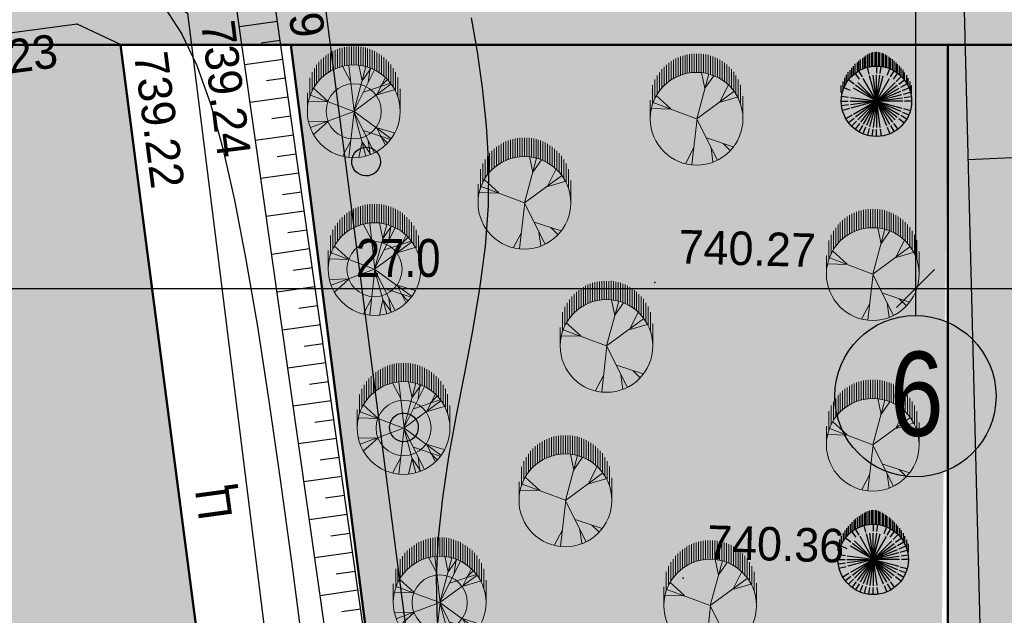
# Model space of a CAD drawing. Header units: millimetres. Extents: x -257011 to 237647566, y 2784933 to 6706507.
# Tile 188 of 256: x 9583565 to 9609269, y 5247105 to 5262649. Entities that reach past the tile are written whole.
import ezdxf

# ---------------------------------------------------------------- set-up
doc = ezdxf.new("R2010")
doc.units = ezdxf.units.MM
doc.header["$LTSCALE"] = 1000
doc.header["$PDMODE"] = 32
doc.header["$PDSIZE"] = 0.3
for name, pattern in [('Д_ТРОТ_ТРУБА', [3, 1.5, -1.5]), ('ДОРОГИ_СТРОЯЩ', [9, 8, -1]), ('Контура низ откосов  Штриховая 0.1-0.5 - - - - - - -', [0.6, 0.1, -0.5]), ('ОТКОС_НИЗ', [1.2, 0.2, -1])]:
    doc.linetypes.add(name, pattern=pattern)
for name, color, linetype in [('(004) Точки рельефа', 7, 'Continuous'), ('(014) Водопровод', 5, 'ИК_Водопровод -------в--------'), ('(025) Дорога', 7, 'Continuous'), ('(031) Горизонтали', 42, 'Continuous'), ('(035) Откосы', 7, 'Continuous'), ('(038) Деревья', 7, 'Continuous'), ('TREE', 74, 'Continuous')]:
    doc.layers.add(name, color=color, linetype=linetype)
for name, color, linetype, lineweight in [('(032) Горизонтали утолщенные', 32, 'Continuous', 30), ('.', 7, 'Continuous', 15), ('Та', 250, 'Continuous', 25), ('Ф А С А Д', 250, 'Continuous', 15)]:
    doc.layers.add(name, color=color, linetype=linetype, lineweight=lineweight)
doc.styles.add('ATTR', font='romans.shx', dxfattribs={"width": 0.8, "height": 0.470416})
doc.styles.add('BM-431', font='txt')
doc.styles.add('D-431', font='txt', dxfattribs={"width": 2})
doc.styles.get("Standard").update_dxf_attribs({"font": 'ARIALN.TTF'})
doc.linetypes.add('KANALIS_K', pattern='A,1,["<",Standard,S=1.8,R=0,X=-0.9,Y=-0.9],3,-1,["К",Standard,S=1.8,R=0,X=-0.9,Y=-0.9],-1,10', length=16)
doc.linetypes.add('ИК_Водопровод -------в--------', pattern='A,9,-0.6,["В",Standard,S=1.2,R=0,X=0,Y=-0.6],-1.2', length=10.8)
doc.dimstyles.new('ISO-25_WS', dxfattribs={"dimscale": 141.414141, "dimtxt": 7, "dimasz": 7, "dimexe": 5, "dimexo": 20, "dimgap": 2, "dimtad": 1, "dimdec": 0, "dimdsep": 46, "dimtxsty": 'Standard', "dimblk": 'OBLIQUE', "dimcen": 2.5, "dimdle": 5, "dimclrd": 5, "dimclre": 5, "dimclrt": 5, "dimadec": 0, "dimazin": 0, "dimtfac": 1, "dimtdec": 0, "dimtmove": 0, "dimatfit": 3, "dimldrblk": 'OBLIQUE', "dimfxl": 0, "dimtolj": 1, "dimtzin": 0, "dimlwd": 30, "dimlwe": 30, "dimarcsym": 0})
pattern_1 = [(95, (-678705.02, -429468.37), (-275.171012, 230.8958947), [127, -381]), (185, (-678647.3, -429399.58), (-230.8958947, -275.171012), [127, -381])]

# ---------------------------------------------------------------- blocks, each defined once
blk = doc.blocks.new('d')
at = {"layer": '(038) Деревья', "color": 30}
blk.add_ellipse((0, 0), major_axis=(0.265, 0.265), ratio=1, start_param=5.497787, end_param=11.780972, dxfattribs=at)
blk = doc.blocks.new('kjvklglhl')
at = {"layer": '(004) Точки рельефа'}
for p in [(307.912, 503.399), (309.058, 502.896), (323.174, 497.081), (324.134, 489.394)]:
    blk.add_point(p, dxfattribs=at)
at = {"layer": '(014) Водопровод', "ltscale": 0.5, "flags": 128}
blk.add_lwpolyline([(325.711, 440.112), (326.312, 440.162), (325.744, 440.975), (323.361, 447.342), (313.499, 509.603), (261.079, 502.552), (256.511, 532.162)], dxfattribs=at)
at = {"layer": '(025) Дорога', "linetype": 'Д_ТРОТ_ТРУБА', "flags": 128}
blk.add_lwpolyline([(269.368, 515.247), (270.684, 506.001), (279.473, 507.345), (281.553, 506.423), (308.542, 510.883), (312.531, 513.649), (318.524, 513.838), (330.524, 514.19), (333.406, 460.634), (331.811, 454.811, 1.56758), (332.906, 443.73, 0.509364), (333.962, 453.359), (336.672, 456.912), (338.021, 457.657), (347.714, 458.292), (347.773, 448.108), (343.552, 448.203), (343.703, 435.09)], format="xyb", dxfattribs=at)
for points in [[(323.251, 418.267), (300.714, 414.809), (283.138, 412.485), (281.122, 413.564), (275.085, 449.451), (270.84, 474.617), (267.554, 498.57), (282.371, 501.061), (308.67, 505.056), (310.788, 503.765), (314.781, 477.717), (318.108, 454.899), (323.251, 418.267)], [(321.731, 420.742), (316.881, 452.353), (313.048, 477.771), (309.058, 502.896), (307.912, 503.399), (283.734, 499.451), (269.193, 497.303), (272.561, 474.353), (276.62, 450.413), (282.198, 415.2), (283.437, 414.157), (320.719, 419.528), (321.731, 420.742)]]:
    blk.add_lwpolyline(points, dxfattribs=at)
at = {"layer": '(025) Дорога', "linetype": 'Контура низ откосов  Штриховая 0.1-0.5 - - - - - - -'}
blk.add_lwpolyline([(334.286, 500.732), (331.26, 500.509)], dxfattribs=at)
at = {"layer": '(031) Горизонтали', "flags": 128}
blk.add_lwpolyline([(305.689, 505.527), (306.696, 505.498), (307.581, 505.387), (308.358, 505.183), (309.04, 504.877), (309.64, 504.458), (310.169, 503.914), (310.64, 503.235), (311.062, 502.407), (311.447, 501.42), (311.806, 500.262), (312.15, 498.92), (312.491, 497.383), (312.838, 495.643), (313.193, 493.713), (313.557, 491.606), (313.93, 489.34), (314.314, 486.931)], dxfattribs=at)
at = {"layer": '(032) Горизонтали утолщенные'}
blk.add_lwpolyline([(318.19, 503.854), (318.368, 502.969), (318.531, 502.032), (318.663, 501.05), (318.749, 500.028), (318.771, 498.974), (318.719, 497.894), (318.607, 496.797), (318.452, 495.689), (318.274, 494.579), (318.092, 493.474), (317.924, 492.383), (317.79, 491.313), (317.707, 490.272), (317.69, 489.266), (317.729, 488.292), (317.812, 487.346)], dxfattribs=at)
at = {"layer": '(035) Откосы'}
for p, q in [((312.149, 503.458), (313.135, 503.626)), ((312.726, 503.049), (313.219, 503.133)), ((312.317, 502.472), (313.303, 502.64)), ((312.894, 502.064), (313.387, 502.148)), ((312.485, 501.487), (313.471, 501.655)), ((313.062, 501.078), (313.555, 501.162)), ((312.654, 500.501), (313.639, 500.67)), ((313.23, 500.093), (313.723, 500.177)), ((312.822, 499.516), (313.807, 499.684)), ((313.398, 499.107), (313.891, 499.191)), ((312.99, 498.531), (313.975, 498.699)), ((313.566, 498.122), (314.059, 498.206)), ((313.158, 497.545), (314.143, 497.713)), ((313.734, 497.136), (314.227, 497.22)), ((313.326, 496.56), (314.311, 496.728)), ((313.903, 496.151), (314.395, 496.235)), ((313.494, 495.574), (314.479, 495.742)), ((314.071, 495.165), (314.563, 495.249)), ((313.662, 494.589), (314.647, 494.757)), ((314.239, 494.18), (314.731, 494.264)), ((313.83, 493.603), (314.815, 493.771)), ((314.407, 493.194), (314.899, 493.278)), ((313.998, 492.618), (314.983, 492.786)), ((314.575, 492.209), (315.067, 492.293)), ((314.166, 491.632), (315.152, 491.8)), ((314.743, 491.223), (315.236, 491.308)), ((314.334, 490.647), (315.32, 490.815)), ((314.911, 490.238), (315.404, 490.322)), ((314.502, 489.661), (315.488, 489.829)), ((315.079, 489.253), (315.572, 489.337)), ((314.67, 488.676), (315.656, 488.844)), ((315.247, 488.267), (315.74, 488.351))]:
    blk.add_line(p, q, dxfattribs=at)
blk.add_lwpolyline([(319.844, 457.028), (320.125, 457.17), (320.377, 457.458), (320.534, 458.04), (317.903, 475.66), (312.574, 506.915), (312.192, 507.383), (311.596, 507.687), (310.502, 508.023), (284.392, 504.328), (278.337, 503.244), (265.243, 500.775), (264.939, 500.462), (264.803, 499.989), (265.706, 495.765), (268.865, 477.481), (274.213, 445.131)], dxfattribs=at)
at = {"layer": '(035) Откосы', "linetype": 'ОТКОС_НИЗ'}
blk.add_lwpolyline([(319.844, 457.028), (319.619, 457.386), (319.514, 458.099), (316.916, 475.502), (311.633, 506.487), (311.551, 506.587), (311.219, 506.757), (310.421, 507.002), (284.551, 503.341), (278.518, 502.26), (265.85, 499.872), (266.688, 495.955), (269.851, 477.647), (275.2, 445.294), (281.12, 409.861), (281.136, 409.822), (281.351, 409.621), (310.666, 409.479), (317.618, 409.281), (323.511, 408.859), (324.497, 408.587)], dxfattribs=at)
at = {"layer": '(038) Деревья', "color": 30, "linetype": 'Continuous'}
for p in [(315.553, 500.026), (316.737, 493.12)]:
    blk.add_blockref('d', p, dxfattribs=at)
at = {"layer": '(004) Точки рельефа', "style": 'D-431'}
for s, rotation, p in [('739.79', 279.6758, (312.933, 506.684)), ('739.24', 278.7146, (311.143, 503.528)), ('739.23', 9.275, (303.947, 501.692)), ('739.22', 279.0241, (309.414, 502.662))]:
    blk.add_text(s, height=0.875, rotation=rotation, dxfattribs=at).set_placement(p)
for s, p in [('740.27', (323.774, 497.601)), ('740.36', (324.734, 489.914))]:
    blk.add_text(s, height=0.875, dxfattribs=at).set_placement(p)
at = {"layer": '(025) Дорога', "linetype": 'ДОРОГИ_СТРОЯЩ', "style": 'BM-431'}
blk.add_text('Ц', height=0.875, rotation=99.3824, dxfattribs=at).set_placement((312.327, 490.647))
blk = doc.blocks.new('dhdyfh')
at = {"layer": 'TREE', "color": 92, "lineweight": 20}
for p, q in [((10254035, 5666629), (10254035, 5666140)), ((10254096, 5666652), (10254096, 5666163)), ((10254156, 5666184), (10254156, 5666675)), ((10254217, 5666691), (10254217, 5666204)), ((10254277, 5666217), (10254277, 5666705)), ((10254338, 5666714), (10254338, 5666227)), ((10254398, 5666235), (10254398, 5666724)), ((10254459, 5666724), (10254459, 5666238)), ((10254519, 5666243), (10254519, 5666724)), ((10254580, 5666724), (10254580, 5666240)), ((10254640, 5666233), (10254640, 5666724)), ((10254701, 5666717), (10254701, 5666227)), ((10254761, 5666215), (10254761, 5666706)), ((10254822, 5666693), (10254822, 5666199)), ((10254882, 5666186), (10254882, 5666674)), ((10254943, 5666652), (10254943, 5666166)), ((10255003, 5666140), (10255003, 5666629)), ((10253672, 5665895), (10253672, 5666384)), ((10253733, 5665949), (10253733, 5666439)), ((10253793, 5665998), (10253793, 5666487)), ((10253854, 5666529), (10253854, 5666039)), ((10253914, 5666083), (10253914, 5666567)), ((10253975, 5666109), (10253975, 5666601)), ((10255064, 5666601), (10255064, 5666114)), ((10255125, 5666081), (10255125, 5666565)), ((10255185, 5666529), (10255185, 5666042)), ((10255246, 5665998), (10255246, 5666487)), ((10255306, 5666441), (10255306, 5665949)), ((10255367, 5665893), (10255367, 5666384)), ((10253491, 5665666), (10253491, 5666158)), ((10253551, 5665761), (10253551, 5666240)), ((10253612, 5665831), (10253612, 5666323)), ((10254443, 5665800), (10254236, 5666193)), ((10254532, 5665031), (10254393, 5666223)), ((10254522, 5665028), (10254837, 5666198)), ((10254739, 5665821), (10254650, 5666236)), ((10254739, 5665828), (10254966, 5666152)), ((10254897, 5665793), (10254946, 5666154)), ((10255427, 5666323), (10255427, 5665828)), ((10255488, 5665756), (10255488, 5666256)), ((10255548, 5666158), (10255548, 5665664)), ((10253370, 5665419), (10253370, 5665908)), ((10253430, 5665555), (10253430, 5666052)), ((10254522, 5665031), (10255054, 5666100)), ((10255123, 5665467), (10255340, 5665898)), ((10255212, 5665677), (10255390, 5665854)), ((10255609, 5665574), (10255609, 5666055)), ((10255669, 5665911), (10255669, 5665409)), ((10253851, 5665290), (10253466, 5665636)), ((10254522, 5665028), (10255488, 5665736)), ((10254778, 5665531), (10255478, 5665762)), ((10255730, 5665030), (10255730, 5665615)), ((10253309, 5665030), (10253309, 5665514)), ((10254519, 5665030), (10253387, 5665451)), ((10255133, 5665459), (10255577, 5665590)), ((10253851, 5665282), (10253348, 5665297))]:
    blk.add_line(p, q, dxfattribs=at)
at = {"layer": 'TREE', "color": 30, "lineweight": 20, "true_color": 0xf8991e}
for p, q in [((10254519, 5665030), (10253387, 5664608)), ((10254532, 5665028), (10254393, 5663836)), ((10254522, 5665031), (10254837, 5663861)), ((10254522, 5665031), (10255488, 5664323)), ((10254522, 5665028), (10255054, 5663959)), ((10253851, 5664777), (10253348, 5664762)), ((10253851, 5664769), (10253466, 5664423)), ((10255123, 5664592), (10255340, 5664161)), ((10255133, 5664600), (10255577, 5664469)), ((10254778, 5664528), (10255478, 5664297)), ((10255212, 5664382), (10255390, 5664205)), ((10254443, 5664259), (10254236, 5663866)), ((10254739, 5664238), (10254650, 5663823)), ((10254739, 5664231), (10254966, 5663908)), ((10254897, 5664266), (10254946, 5663905))]:
    blk.add_line(p, q, dxfattribs=at)
blk.add_circle((10254519, 5665030), 1210, dxfattribs=at)
at = {"layer": 'TREE', "color": 92, "lineweight": 20}
blk.add_circle((10254519, 5665030), 720, dxfattribs=at)
at = {"layer": 'TREE', "color": 30, "lineweight": 20, "true_color": 0xf8991e, "style": 'ATTR', "width": 0.8, "flags": 9}
for p in [(10254522, 5665031), (10254522, 5665028)]:
    blk.add_attdef('ESTCODE', p, '', height=14.1, rotation=90, dxfattribs=at)
blk = doc.blocks.new('17')
at = {"layer": 'TREE', "color": 68, "lineweight": 20, "true_color": 0x306100}
for p, q in [((16375547, 10777897), (16376284, 10777897)), ((16375547, 10776055), (16376189, 10777778)), ((16375932, 10777072), (16375955, 10777838)), ((16376140, 10777805), (16376884, 10777805)), ((16376347, 10777713), (16377104, 10777713)), ((16375943, 10777072), (16376470, 10777658)), ((16376516, 10777620), (16377265, 10777620)), ((16376661, 10777528), (16377389, 10777528)), ((16376767, 10777436), (16377515, 10777436)), ((16376865, 10777344), (16377610, 10777344)), ((16376947, 10777252), (16377692, 10777252)), ((16377022, 10777160), (16377766, 10777160)), ((16377829, 10777068), (16377084, 10777068)), ((16377151, 10776976), (16377888, 10776976)), ((16377190, 10776884), (16377939, 10776884)), ((16377982, 10776792), (16377237, 10776792)), ((16378017, 10776699), (16377272, 10776699)), ((16377304, 10776607), (16378052, 10776607)), ((16375545, 10776036), (16373730, 10776246)), ((16374374, 10776171), (16373777, 10776487)), ((16378077, 10776515), (16377335, 10776515)), ((16377355, 10776423), (16378098, 10776423)), ((16378111, 10776331), (16377369, 10776331)), ((16377381, 10776239), (16378126, 10776239)), ((16378126, 10776147), (16377386, 10776147)), ((16375545, 10776051), (16373917, 10775240)), ((16375545, 10776051), (16377325, 10775571)), ((16375545, 10776051), (16376623, 10774580)), ((16376751, 10775721), (16377384, 10775856)), ((16378115, 10775778), (16377370, 10775778)), ((16377378, 10775870), (16378127, 10775870)), ((16378126, 10775963), (16377390, 10775963)), ((16377394, 10776055), (16378126, 10776055)), ((16374386, 10775481), (16373835, 10775406)), ((16374784, 10775661), (16374433, 10774595)), ((16376763, 10775721), (16377255, 10775376)), ((16378017, 10775410), (16377276, 10775410)), ((16377308, 10775502), (16378050, 10775502)), ((16378080, 10775594), (16377327, 10775594)), ((16377351, 10775686), (16378099, 10775686)), ((16374561, 10775000), (16374292, 10774730)), ((16376201, 10775120), (16376400, 10774445)), ((16376213, 10775135), (16376868, 10774805)), ((16377829, 10775042), (16377088, 10775042)), ((16377147, 10775134), (16377884, 10775134)), ((16377939, 10775226), (16377198, 10775226)), ((16377237, 10775318), (16377982, 10775318)), ((16376652, 10774581), (16377414, 10774581)), ((16377515, 10774673), (16376763, 10774673)), ((16376861, 10774765), (16377610, 10774765)), ((16377696, 10774857), (16376947, 10774857)), ((16377022, 10774949), (16377766, 10774949)), ((16375547, 10774213), (16376438, 10774213)), ((16376888, 10774305), (16376124, 10774305)), ((16376376, 10774397), (16377108, 10774397)), ((16377265, 10774489), (16376512, 10774489))]:
    blk.add_line(p, q, dxfattribs=at)
blk.add_circle((16375547, 10776055), 1842, dxfattribs=at)
at = {"layer": 'TREE', "color": 68, "lineweight": 20, "true_color": 0x306100, "style": 'ATTR', "width": 0.8, "flags": 9}
blk.add_attdef('ESTCODE', (16375545, 10776051), '', height=21.5, dxfattribs=at)
blk = doc.blocks.new('16')
h = blk.add_hatch(color=256)
h.dxf.hatch_style = 1
h.set_gradient(color1=(153, 204, 102), one_color=1, tint=1, name='SPHERICAL')
h.paths.add_polyline_path([(16382639, 10776741, 1), (16386324, 10776741, 1)])
blk.add_circle((16384481, 10776741), 1842)
at = {"layer": 'TREE'}
for p, q in [((16383746, 10778014), (16383560, 10778336)), ((16384102, 10778156), (16384005, 10778520)), ((16384290, 10778196), (16384241, 10778567)), ((16384481, 10778583), (16384481, 10778214)), ((16384673, 10778196), (16384722, 10778567)), ((16384938, 10778583), (16385310, 10778583)), ((16385044, 10778100), (16385186, 10778442)), ((16385074, 10778491), (16385524, 10778491)), ((16385282, 10778398), (16385700, 10778398)), ((16385450, 10778306), (16385862, 10778306)), ((16383317, 10777634), (16383020, 10777862)), ((16383442, 10777780), (16383179, 10778043)), ((16383584, 10777909), (16383360, 10778202)), ((16384481, 10776741), (16383643, 10777834)), ((16384481, 10776741), (16383791, 10777937)), ((16384481, 10776741), (16384124, 10778075)), ((16384481, 10776741), (16384302, 10778103)), ((16384481, 10778122), (16384481, 10776741)), ((16384481, 10776741), (16384661, 10778103)), ((16384481, 10776741), (16385172, 10777937)), ((16384481, 10776741), (16385320, 10777834)), ((16385378, 10777909), (16385603, 10778202)), ((16385595, 10778214), (16385999, 10778214)), ((16385646, 10777634), (16385943, 10777862)), ((16385701, 10778122), (16386115, 10778122)), ((16385799, 10778030), (16386226, 10778030)), ((16385881, 10777938), (16386324, 10777938)), ((16385956, 10777846), (16386436, 10777846)), ((16383119, 10777305), (16382780, 10777445)), ((16383208, 10777476), (16382886, 10777662)), ((16384481, 10776741), (16383207, 10777268)), ((16384481, 10776741), (16383285, 10777431)), ((16384481, 10776741), (16383384, 10777583)), ((16384481, 10776741), (16383504, 10777717)), ((16384481, 10776741), (16385458, 10777717)), ((16384481, 10776741), (16385678, 10777431)), ((16385755, 10777476), (16386077, 10777662)), ((16386517, 10777754), (16386019, 10777754)), ((16386085, 10777662), (16386598, 10777662)), ((16386124, 10777569), (16386671, 10777569)), ((16386744, 10777477), (16386171, 10777477)), ((16386812, 10777385), (16386207, 10777385)), ((16386238, 10777293), (16386872, 10777293)), ((16382639, 10776741), (16383008, 10776741)), ((16383020, 10776933), (16382655, 10776981)), ((16383056, 10777122), (16382702, 10777217)), ((16384481, 10776741), (16383100, 10776741)), ((16384481, 10776741), (16383114, 10776920)), ((16384481, 10776741), (16383114, 10776561)), ((16384481, 10776741), (16383147, 10777098)), ((16384481, 10776741), (16383207, 10776213)), ((16384481, 10776741), (16383285, 10776050)), ((16384481, 10776741), (16383384, 10775898)), ((16384481, 10776741), (16383504, 10775764)), ((16384481, 10776741), (16383643, 10775648)), ((16384481, 10776741), (16383791, 10775544)), ((16384481, 10776741), (16383956, 10775471)), ((16384481, 10776741), (16384124, 10775406)), ((16384481, 10776741), (16385816, 10777098)), ((16384481, 10776741), (16385848, 10776920)), ((16384481, 10776741), (16385863, 10776741)), ((16384481, 10776741), (16385458, 10775764)), ((16384481, 10776741), (16385816, 10776383)), ((16384481, 10776741), (16385678, 10776050)), ((16384481, 10776741), (16385848, 10776561)), ((16384481, 10776741), (16385320, 10775648)), ((16384481, 10776741), (16385172, 10775544)), ((16384481, 10776741), (16384839, 10775406)), ((16384481, 10776741), (16385007, 10775471)), ((16384481, 10776741), (16384661, 10775378)), ((16384481, 10775359), (16384481, 10776741)), ((16385907, 10777122), (16386261, 10777217)), ((16386324, 10776741), (16385955, 10776741)), ((16386924, 10777201), (16386269, 10777201)), ((16386289, 10777109), (16386975, 10777109)), ((16387013, 10777017), (16386304, 10777017)), ((16386316, 10776925), (16387043, 10776925)), ((16387056, 10776833), (16386320, 10776833)), ((16386328, 10776741), (16387065, 10776741)), ((16383020, 10776548), (16382655, 10776500)), ((16385942, 10776548), (16386308, 10776500)), ((16386928, 10776280), (16386262, 10776280)), ((16386285, 10776372), (16386975, 10776372)), ((16387005, 10776464), (16386305, 10776464)), ((16386313, 10776556), (16387035, 10776556)), ((16387056, 10776648), (16386324, 10776648)), ((16383119, 10776176), (16382780, 10776036)), ((16383208, 10776005), (16382886, 10775819)), ((16383317, 10775847), (16383020, 10775619)), ((16385521, 10775701), (16385784, 10775438)), ((16385646, 10775847), (16385943, 10775619)), ((16385755, 10776005), (16386077, 10775819)), ((16385844, 10776176), (16386183, 10776036)), ((16386517, 10775727), (16386023, 10775727)), ((16386081, 10775819), (16386603, 10775819)), ((16386680, 10775912), (16386132, 10775912)), ((16386171, 10776004), (16386744, 10776004)), ((16386812, 10776096), (16386211, 10776096)), ((16386242, 10776188), (16386872, 10776188)), ((16383584, 10775572), (16383360, 10775279)), ((16383746, 10775467), (16383560, 10775145)), ((16383918, 10775381), (16383776, 10775039)), ((16384102, 10775325), (16384005, 10774961)), ((16384481, 10774898), (16384481, 10775267)), ((16384673, 10775285), (16384722, 10774914)), ((16384861, 10775325), (16384958, 10774961)), ((16385044, 10775381), (16385186, 10775039)), ((16385217, 10775467), (16385402, 10775145)), ((16385378, 10775572), (16385603, 10775279)), ((16385587, 10775267), (16385995, 10775267)), ((16386119, 10775359), (16385697, 10775359)), ((16385795, 10775451), (16386230, 10775451)), ((16386333, 10775543), (16385881, 10775543)), ((16385956, 10775635), (16386427, 10775635)), ((16384868, 10774898), (16385306, 10774898)), ((16385511, 10774991), (16385058, 10774991)), ((16385310, 10775083), (16385695, 10775083)), ((16385849, 10775175), (16385446, 10775175))]:
    blk.add_line(p, q, dxfattribs=at)
at = {"layer": 'TREE', "style": 'ATTR', "width": 0.8, "flags": 9}
blk.add_attdef('ESTCODE', (16384481, 10776741), '', height=21.5, dxfattribs=at)
blk = doc.blocks.new('_Oblique')
at = {"color": 0, "linetype": 'ByBlock', "lineweight": -2}
blk.add_line((-0.5, -0.5), (0.5, 0.5), dxfattribs=at)
blk = doc.blocks.new('*D1936')
at = {"color": 5, "lineweight": 30, "ltscale": 1000, "transparency": 16777216}
for p, q in [((9579948, 5269313), (9579948, 5254927)), ((9606948, 5269313), (9606948, 5254927)), ((9579240, 5255634), (9607655, 5255634))]:
    blk.add_line(p, q, dxfattribs=at)
at = {"layer": 'Defpoints', "color": 0, "lineweight": 50, "ltscale": 1000, "transparency": 16777216}
for p in [(9579948, 5272141), (9606948, 5272141), (9606948, 5255634)]:
    blk.add_point(p, dxfattribs=at)
at = {"color": 5, "lineweight": 30, "ltscale": 1000, "transparency": 16777216, "xscale": 989.89898989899, "yscale": 989.89898989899, "zscale": 989.89898989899, "rotation": 180}
blk.add_blockref('_Oblique', (9579948, 5255634), dxfattribs=at)
at = {"color": 5, "lineweight": 30, "ltscale": 1000, "transparency": 16777216, "xscale": 989.89898989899, "yscale": 989.89898989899, "zscale": 989.89898989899}
blk.add_blockref('_Oblique', (9606948, 5255634), dxfattribs=at)
at = {"color": 5, "lineweight": 50, "ltscale": 1000, "transparency": 16777216, "insert": (9593448, 5256423), "char_height": 989.9, "attachment_point": 5, "bg_fill": 1, "box_fill_scale": 1.1, "bg_fill_color": 255, "bg_fill_transparency": 0}
blk.add_mtext('\\A1;27.0', dxfattribs=at)
blk = doc.blocks.new('*D1934')
at = {"color": 5, "lineweight": 30, "ltscale": 1000, "transparency": 16777216}
for p, q in [((9606948, 5269313), (9606948, 5254927)), ((9616861, 5257771), (9616861, 5254927)), ((9606240, 5255634), (9617568, 5255634))]:
    blk.add_line(p, q, dxfattribs=at)
at = {"layer": 'Defpoints', "color": 0, "lineweight": 50, "ltscale": 1000, "transparency": 16777216}
for p in [(9606948, 5272141), (9616861, 5260600), (9616861, 5255634)]:
    blk.add_point(p, dxfattribs=at)
at = {"color": 5, "lineweight": 30, "ltscale": 1000, "transparency": 16777216, "xscale": 989.89898989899, "yscale": 989.89898989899, "zscale": 989.89898989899, "rotation": 180}
blk.add_blockref('_Oblique', (9606948, 5255634), dxfattribs=at)
at = {"color": 5, "lineweight": 30, "ltscale": 1000, "transparency": 16777216, "xscale": 989.89898989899, "yscale": 989.89898989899, "zscale": 989.89898989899}
blk.add_blockref('_Oblique', (9616861, 5255634), dxfattribs=at)
at = {"color": 5, "lineweight": 50, "ltscale": 1000, "transparency": 16777216, "insert": (9611904, 5256423), "char_height": 989.9, "attachment_point": 5, "bg_fill": 1, "box_fill_scale": 1.1, "bg_fill_color": 255, "bg_fill_transparency": 0}
blk.add_mtext('\\A1;9.9', dxfattribs=at)

msp = doc.modelspace()

# ---------------------------------------------------------------- hatches: boundary and pattern name
at = {"layer": '.', "lineweight": 50, "ltscale": 1000, "transparency": 33554687}
h = msp.add_hatch(color=256, dxfattribs=at)
h.dxf.hatch_style = 1
h.set_gradient(color1=(132, 132, 132), color2=(132, 132, 132), tint=1)
edge = h.paths.add_edge_path()
edge.add_line((9614518.103, 5220407.563), (9650480.992, 5221183.821))
edge.add_line((9650480.992, 5221183.821), (9650480.992, 5223096.404))
edge.add_line((9650480.992, 5223096.404), (9666623.453, 5223096.404))
edge.add_line((9666623.453, 5223096.404), (9666623.453, 5222379.821))
edge.add_line((9666623.453, 5222379.821), (9669249.819, 5222379.821))
edge.add_line((9669249.819, 5222379.821), (9669249.819, 5259730.068))
edge.add_line((9669249.819, 5259730.068), (9668434.426, 5259745.338))
edge.add_line((9668434.426, 5259745.338), (9668460.115, 5273507.287))
edge.add_line((9668460.115, 5273507.287), (9669300.179, 5273507.287))
edge.add_line((9669300.179, 5273507.287), (9669300.179, 5285865.858))
edge.add_line((9669300.179, 5285865.858), (9613635.819, 5285865.858))
edge.add_arc((9613699.176, 5284464.567), 1402.722, 92.5888027, 177.7762916)
edge.add_line((9612297.511, 5284518.994), (9612297.511, 5289977.113))
edge.add_line((9612297.511, 5289977.113), (9676205.922, 5289322.845))
edge.add_line((9676205.922, 5289322.845), (9676205.922, 5276774.216))
edge.add_line((9676205.922, 5276774.216), (9678980.741, 5276774.216))
edge.add_line((9678980.741, 5276774.216), (9678959.726, 5256565.82))
edge.add_line((9678959.726, 5256565.82), (9676075.667, 5256562.804))
edge.add_line((9676075.667, 5256562.804), (9676110.453, 5223301.389))
edge.add_line((9676110.453, 5223301.389), (9686070.166, 5223551.647))
edge.add_line((9686070.166, 5223551.647), (9687896.299, 5223463.38))
edge.add_line((9687896.299, 5223463.38), (9687853.936, 5222586.932))
edge.add_line((9687853.936, 5222586.932), (9687677.917, 5218945.313))
edge.add_line((9687677.917, 5218945.313), (9684334.318, 5219212.267))
edge.add_line((9684334.318, 5219212.267), (9684123.131, 5217441.221))
edge.add_line((9684123.131, 5217441.221), (9613968.971, 5215913.561))
edge.add_line((9613968.971, 5215913.561), (9612548.576, 5215152.415))
edge.add_line((9612548.576, 5215152.415), (9609786.644, 5211756.081))
edge.add_line((9609786.644, 5211756.081), (9607797.511, 5213142.351))
edge.add_line((9607797.511, 5213142.351), (9607797.511, 5261991.392))
edge.add_line((9607797.511, 5261991.392), (9612297.511, 5261991.392))
edge.add_line((9612297.511, 5261991.392), (9612297.511, 5222439.231))
edge.add_arc((9614395.269, 5222502.683), 2098.718, 181.732534, 273.3553239)
at = {"ltscale": 1000}
h = msp.add_hatch(dxfattribs=at)
h.set_pattern_fill('AR-SAND', color=252, scale=15, angle=266, style=0)
h.set_pattern_definition([(303.5, (-678705, -179401.1), (734.005765, -27.267607), [0, -579.12, 0, -647.7, 0, -619.125]), (273.5, (-678705, -179401.1), (1025.58269, -747.64719), [0, -312.42, 0, -521.97, 0, -200.025]), (233.5, (-678672.33, -178933.6), (-80.614732, -1183.74871), [0, -190.5, 0, -685.8, 0, -895.35]), (223.5, (-678672.3, -178933.6), (253.68491, -1165.87085), [0, -95.25, 0, -449.58, 0, -514.35])])
edge = h.paths.add_edge_path()
edge.add_line((9612297.511, 5293391.392), (9572597.511, 5293391.392))
edge.add_line((9572597.511, 5293391.392), (9572597.511, 5286751.807))
edge.add_arc((9570642.847, 5286982.577), 1968.239, 268.6947902, 353.2667331, ccw=False)
edge.add_line((9570598.014, 5285014.85), (9541647.372, 5285014.85))
edge.add_line((9541647.372, 5285014.85), (9537286.345, 5283647.927))
edge.add_line((9537286.345, 5283647.927), (9537668.537, 5281014.85))
edge.add_line((9537668.537, 5281014.85), (9572554.379, 5281014.85))
edge.add_arc((9572406.714, 5278979.165), 2041.034, 0.8726, 85.851123, ccw=False)
edge.add_line((9574447.511, 5279010.248), (9574447.511, 5272996.597))
edge.add_line((9574447.511, 5272996.597), (9560810.771, 5272996.597))
edge.add_line((9560810.771, 5272996.597), (9560538.451, 5275461.887))
edge.add_line((9560538.451, 5275461.887), (9557690.691, 5275147.319))
edge.add_line((9557690.691, 5275147.319), (9558490.657, 5268498.05))
edge.add_line((9558490.657, 5268498.05), (9561273.729, 5268805.473))
edge.add_line((9561273.729, 5268805.473), (9560965.417, 5271596.597))
edge.add_line((9560965.417, 5271596.597), (9578297.511, 5271596.597))
edge.add_line((9578297.511, 5271596.597), (9578297.511, 5274641.39))
edge.add_line((9578297.511, 5274641.39), (9577747.51, 5274641.39))
edge.add_line((9577747.51, 5274641.39), (9577597.51, 5274641.39))
edge.add_line((9577597.51, 5274641.39), (9577597.51, 5274791.39))
edge.add_line((9577597.51, 5274791.39), (9577597.511, 5278841.39))
edge.add_line((9577597.511, 5278841.39), (9577647.511, 5278841.39))
edge.add_line((9577647.511, 5278841.39), (9578060.925, 5277601.147))
edge.add_line((9578060.925, 5277601.147), (9578297.511, 5277555.341))
edge.add_line((9578297.511, 5277555.341), (9578297.511, 5279041.386))
edge.add_line((9578297.511, 5279041.386), (9577697.511, 5279041.386))
edge.add_line((9577697.511, 5279041.386), (9577697.511, 5280000.537))
edge.add_arc((9577648.355, 5279991.389), 50, -180, 10.5422531, ccw=False)
edge.add_arc((9577648.355, 5279991.389), 50, 10.5422531, 180, ccw=False)
edge.add_line((9577697.511, 5280000.537), (9577697.511, 5280841.392))
edge.add_line((9577697.511, 5280841.392), (9578297.511, 5280841.392))
edge.add_line((9578297.511, 5280841.392), (9578297.511, 5289441.392))
edge.add_line((9578297.511, 5289441.392), (9576297.511, 5289441.392))
edge.add_line((9576297.511, 5289441.392), (9576297.511, 5272996.597))
edge.add_line((9576297.511, 5272996.597), (9575947.511, 5272996.597))
edge.add_line((9575947.511, 5272996.597), (9575947.511, 5289791.392))
edge.add_line((9575947.511, 5289791.392), (9608997.511, 5289791.392))
edge.add_line((9608997.511, 5289791.392), (9608997.511, 5288175.791))
edge.add_line((9608997.511, 5288175.791), (9608997.511, 5265591.392))
edge.add_line((9608997.511, 5265591.392), (9576355.074, 5265591.392))
edge.add_line((9576355.074, 5265591.392), (9576355.074, 5261991.392))
edge.add_line((9576355.074, 5261991.392), (9612297.511, 5261991.392))
edge.add_line((9612297.511, 5261991.392), (9612297.511, 5293391.392))
edge = h.paths.add_edge_path(flags=17)
edge.add_line((9598597.51, 5269991.392), (9608647.511, 5269991.392))
edge.add_line((9608647.511, 5269991.392), (9608647.511, 5270491.392))
edge.add_line((9608647.511, 5270491.392), (9608597.511, 5270491.392))
edge.add_line((9608597.511, 5270491.392), (9597397.511, 5270491.392))
edge.add_line((9597397.511, 5270491.392), (9597397.511, 5268491.392))
edge.add_line((9597397.511, 5268491.392), (9596482.486, 5268491.392))
edge.add_arc((9596482.511, 5268441.392), 50, 0, 90.0280029, ccw=False)
edge.add_arc((9596482.511, 5268441.392), 50, -180, 0, ccw=False)
edge.add_arc((9596482.511, 5268441.392), 50, 90.0280029, 180, ccw=False)
edge.add_line((9596482.486, 5268491.392), (9593812.511, 5268491.392))
edge.add_arc((9593812.511, 5268441.392), 50, 0, 89.9999998, ccw=False)
edge.add_arc((9593812.511, 5268441.392), 50, -180, 0, ccw=False)
edge.add_arc((9593812.511, 5268441.392), 50, 89.9999998, 180, ccw=False)
edge.add_line((9593812.511, 5268491.392), (9592897.511, 5268491.392))
edge.add_line((9592897.511, 5268491.392), (9592897.511, 5270491.392))
edge.add_line((9592897.511, 5270491.392), (9578297.511, 5270491.392))
edge.add_line((9578297.511, 5270491.392), (9578297.511, 5271596.597))
edge.add_line((9578297.511, 5271596.597), (9576297.511, 5271596.597))
edge.add_line((9576297.511, 5271596.597), (9576297.511, 5269991.392))
edge.add_line((9576297.511, 5269991.392), (9591897.511, 5269991.392))
edge.add_line((9591897.511, 5269991.392), (9591897.511, 5265941.392))
edge.add_line((9591897.511, 5265941.392), (9598597.51, 5265941.392))
edge.add_line((9598597.51, 5265941.392), (9598597.51, 5269991.392))
at = {"lineweight": 30}
h = msp.add_hatch(color=256, dxfattribs=at)
h.set_gradient(color1=(255, 255, 255), one_color=1, tint=1)
h.paths.add_polyline_path([(9607105.98, 5254921.361, 1), (9606789.041, 5250722.659, 1)])
at = {"layer": 'Ф А С А Д', "linetype": 'KANALIS_K', "ltscale": 1000}
h = msp.add_hatch(dxfattribs=at)
h.set_pattern_fill('CROSS', color=92, scale=40, angle=95)
h.set_pattern_definition(pattern_1)
h.paths.add_polyline_path([(9612297.511, 5283190.358), (9641316.423, 5283710.244), (9641316.423, 5275227.348), (9612297.511, 5275227.348)], flags=17)
h.paths.add_polyline_path([(9612297.511, 5259092.971), (9656155.686, 5259092.971), (9656155.686, 5248186.981), (9612297.511, 5248186.981)], flags=17)
h.paths.add_polyline_path([(9612297.511, 5260940.91), (9616034.625, 5260940.91), (9616034.625, 5264352.321), (9614166.486, 5264352.321), (9614166.486, 5267879.244), (9616034.625, 5267879.244), (9616034.625, 5273379.287), (9612297.511, 5273379.287)], flags=17)
h.paths.add_polyline_path([(9612297.511, 5234305.029), (9616034.625, 5234305.029), (9616034.625, 5239107.961), (9615054.298, 5239107.961), (9615054.298, 5242634.883), (9616034.625, 5242634.883), (9616034.625, 5246354.568), (9612297.511, 5246354.568)], flags=17)
edge = h.paths.add_edge_path()
edge.add_line((9614518.103, 5220407.563), (9650480.992, 5221183.821))
edge.add_line((9650480.992, 5221183.821), (9650480.992, 5232580.897))
edge.add_line((9650480.992, 5232580.897), (9612297.511, 5232580.897))
edge.add_line((9612297.511, 5232580.897), (9612297.511, 5222439.231))
edge.add_arc((9614395.269, 5222502.683), 2098.718, 181.732534, 273.3553239)
h.paths.add_polyline_path([(9666631.437, 5222379.821), (9669249.819, 5222379.821), (9669249.819, 5259730.068), (9666631.437, 5259730.068)])
edge = h.paths.add_edge_path()
edge.add_line((9570642.847, 5285014.339), (9541647.372, 5285014.85))
edge.add_line((9541647.372, 5285014.85), (9572024.487, 5294499.747))
edge.add_line((9572024.487, 5294499.747), (9578722.211, 5294892.608))
edge.add_line((9578722.211, 5294892.608), (9660594.431, 5293285.325))
edge.add_line((9660594.431, 5293285.325), (9676205.922, 5292502.338))
edge.add_line((9676205.922, 5292502.338), (9688549.257, 5291642.484))
edge.add_line((9688549.257, 5291642.484), (9687654.421, 5224805.126))
edge.add_line((9687654.421, 5224805.126), (9686070.166, 5223551.647))
edge.add_line((9686070.166, 5223551.647), (9676094.03, 5223301.74))
edge.add_line((9676094.03, 5223301.74), (9676094.03, 5256565.82))
edge.add_line((9676094.03, 5256565.82), (9678980.741, 5256565.82))
edge.add_line((9678980.741, 5256565.82), (9678980.741, 5276774.216))
edge.add_line((9678980.741, 5276774.216), (9676205.922, 5276774.216))
edge.add_line((9676205.922, 5276774.216), (9676205.922, 5289322.845))
edge.add_line((9676205.922, 5289322.845), (9612297.511, 5289977.113))
edge.add_line((9612297.511, 5289977.113), (9612297.511, 5293391.392))
edge.add_line((9612297.511, 5293391.392), (9572597.511, 5293391.392))
edge.add_line((9572597.511, 5293391.392), (9572597.511, 5286751.807))
edge.add_arc((9570642.847, 5286982.577), 1968.239, 270, 353.2667331, ccw=False)
h.paths.add_polyline_path([(9666247.006, 5273497.826), (9669300.179, 5273497.826), (9669300.179, 5285865.858), (9666247.006, 5285865.858)], flags=17)
h = msp.add_hatch(dxfattribs=at)
h.set_pattern_fill('CROSS', color=92, scale=40, angle=95)
h.set_pattern_definition([(95, (-678705.02, -588084.53), (-275.171012, 230.8958947), [127, -381]), (185, (-678647.3, -588015.73), (-230.8958947, -275.171012), [127, -381])])
h.paths.add_polyline_path([(9576149.606, 5261333.356), (9581039.5, 5261991.392), (9586196.926, 5261991.392), (9588651.174, 5243129.284), (9589478.556, 5236770.447), (9592594.989, 5211254.569), (9596554.553, 5179519.736), (9595508.841, 5178335.06), (9576799.763, 5176174.23), (9558090.684, 5174013.4), (9556881.393, 5175090.916), (9552295.558, 5210446.684), (9548910.68, 5234491.826), (9546189.784, 5257527.306)])
h = msp.add_hatch(dxfattribs=at)
h.set_pattern_fill('CROSS', color=92, scale=40, angle=95)
h.set_pattern_definition(pattern_1)
edge = h.paths.add_edge_path()
edge.add_line((9607297.511, 5213241.698), (9607797.511, 5261991.392))
edge.add_line((9607797.511, 5261991.392), (9590644.46, 5261991.392))
edge.add_line((9590644.46, 5261991.392), (9596857.441, 5213524.797))
edge.add_line((9596857.441, 5213524.797), (9605442.466, 5213524.797))
edge.add_arc((9605442.466, 5207305.53), 6219.268, 72.6460502, 90, ccw=False)

# ---------------------------------------------------------------- linework, layer by layer
at = {"lineweight": 50, "ltscale": 1000}
for p, q in [((9596857.441, 5213524.797), (9590644.46, 5261991.392)), ((9607797.511, 5261991.392), (9607797.511, 5243529.287))]:
    msp.add_line(p, q, dxfattribs=at)
msp.add_lwpolyline([(9576355.074, 5265991.392), (9576355.074, 5261991.392), (9612297.511, 5261991.392), (9612297.511, 5293391.392), (9572597.511, 5293391.392), (9572597.511, 5286751.807, -0.386730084), (9570598.014, 5285014.85), (9541647.372, 5285014.85), (9537286.345, 5283647.927), (9537668.537, 5281014.85), (9572554.379, 5281014.85, -0.388770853), (9574447.511, 5279010.248), (9574447.511, 5272996.597)], format="xyb", dxfattribs=at)
msp.add_lwpolyline([(9581039.5, 5261991.392), (9586196.926, 5261991.392), (9586765.677, 5257620.253), (9589478.556, 5236770.447), (9592594.989, 5211254.569), (9596554.553, 5179519.736), (9595508.841, 5178335.06), (9576799.763, 5176174.23), (9558090.684, 5174013.4), (9556881.393, 5175090.916), (9552295.558, 5210446.684), (9548910.68, 5234491.826), (9546189.784, 5257527.306), (9581039.5, 5261991.392)], dxfattribs=at)
at = {"lineweight": 30, "ltscale": 1000}
msp.add_lwpolyline([(9684123.131, 5217441.221), (9613968.971, 5215913.561), (9612548.576, 5215152.415), (9609786.644, 5211756.081), (9607797.511, 5213142.351), (9607797.511, 5261991.392), (9612297.511, 5261991.392), (9612297.511, 5222439.231, 0.422533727), (9614518.103, 5220407.563), (9650480.992, 5221183.821)], format="xyb", dxfattribs=at)
at = {"color": 162, "lineweight": 30}
msp.add_circle((9606947.511, 5252822.01), 2105.323, dxfattribs=at)

# ---------------------------------------------------------------- block references
at = {"lineweight": 5, "xscale": 999.9999999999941, "yscale": 999.9999999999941, "zscale": 999.9999999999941, "rotation": 358.3893224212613}
msp.add_blockref('kjvklglhl', (9263124.728, 4767987.332), dxfattribs=at)
at = {"lineweight": 50}
for p in [(-662233.303, -404772.739), (-661691.491, -408889.846), (-660932.121, -413037.349), (-659989.81, -417590.949)]:
    msp.add_blockref('dhdyfh', p, dxfattribs=at)
at = {"color": 150, "lineweight": 100, "rotation": 90}
for name, p, xscale, yscale, zscale in [('16', (14978764.419, -2908098.989), 0.4985583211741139, 0.4985583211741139, 0.4985583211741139), ('17', (16680986.277, -5498491.58), 0.6569891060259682, 0.6569891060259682, 0.6569891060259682), ('17', (16676491.649, -5500686.259), 0.6569891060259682, 0.6569891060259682, 0.6569891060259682), ('17', (16685585.886, -5502545.089), 0.6569891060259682, 0.6569891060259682, 0.6569891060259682), ('17', (16678635.162, -5504421.217), 0.6569891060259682, 0.6569891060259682, 0.6569891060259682), ('17', (16685585.886, -5507001.149), 0.6569891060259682, 0.6569891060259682, 0.6569891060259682), ('17', (16677562.209, -5508450.312), 0.6569891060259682, 0.6569891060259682, 0.6569891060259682), ('16', (14978681.168, -2920056.286), 0.4985583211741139, 0.4985583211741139, 0.4985583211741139), ('17', (16681341.153, -5511195.143), 0.6569891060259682, 0.6569891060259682, 0.6569891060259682)]:
    msp.add_blockref(name, p, dxfattribs=dict(at, xscale=xscale, yscale=yscale, zscale=zscale))

# ---------------------------------------------------------------- texts
at = {"layer": 'Та', "insert": (9606983.538, 5253985.232), "char_height": 2200, "width": 5978.76596, "attachment_point": 2}
msp.add_mtext('{\\C162;6}', dxfattribs=at)

# ---------------------------------------------------------------- dimensions: what is measured, and where the dimension line sits
at = {"lineweight": 50, "ltscale": 1000}
for base, p1, p2, text, picture, middle in [((9606947.511, 5255634.404), (9579947.511, 5272141.392), (9606947.511, 5272141.392), '27.0', '*D1936', (9593447.511, 5256422.648)), ((9616861.27, 5255634.404), (9606947.511, 5272141.392), (9616861.27, 5260599.656), '9.9', '*D1934', (9611904.39, 5256422.648))]:
    dim = msp.add_linear_dim(base=base, p1=p1, p2=p2, text=text, dimstyle='ISO-25_WS', override={"dimtmove": 1, "dimtfill": 2, "dimtfillclr": 255}, dxfattribs=at)
    dim.commit()
    dim.dimension.update_dxf_attribs({"geometry": picture, "text_midpoint": middle})

doc.saveas('drawing.dxf')
